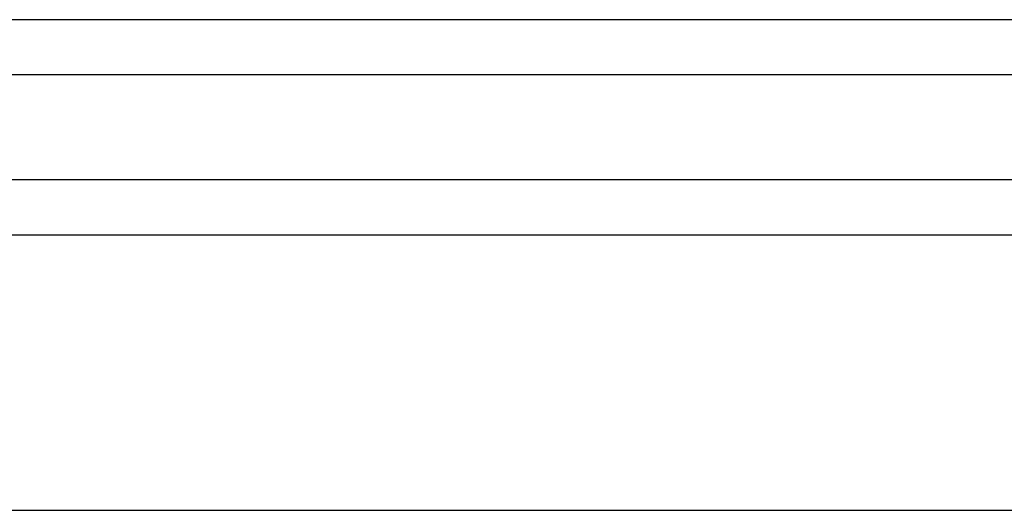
# Model space of a CAD drawing. Header units: inches. Extents: x 3 to 289, y 4 to 291.
# Tile 51 of 256: x 57.441 to 58.335, y 53.39 to 53.835. Entities that reach past the tile are written whole.
import ezdxf

# ---------------------------------------------------------------- set-up
doc = ezdxf.new("R2010")
doc.units = ezdxf.units.IN
doc.header["$LTSCALE"] = 0.5
doc.header["$MEASUREMENT"] = 0
doc.layers.add('PLOTVIEW1', color=7, linetype='Continuous')
doc.layers.add('STR_INS', color=8, linetype='Continuous')

msp = doc.modelspace()

# ---------------------------------------------------------------- linework, layer by layer
at = {"layer": 'PLOTVIEW1', "color": 97, "linetype": 'Continuous'}
for p, q in [((15.17472, 53.68995), (61.17472, 53.68995)), ((15.17472, 53.63995), (61.17472, 53.63995)), ((15.17472, 53.38995), (61.17472, 53.38995))]:
    msp.add_line(p, q, dxfattribs=at)
at = {"layer": 'STR_INS', "color": 4, "linetype": 'Continuous'}
for p, q in [((61.17472, 53.83495), (54.67479, 53.83495)), ((61.17472, 53.78495), (54.67479, 53.78495))]:
    msp.add_line(p, q, dxfattribs=at)

doc.saveas('drawing.dxf')
